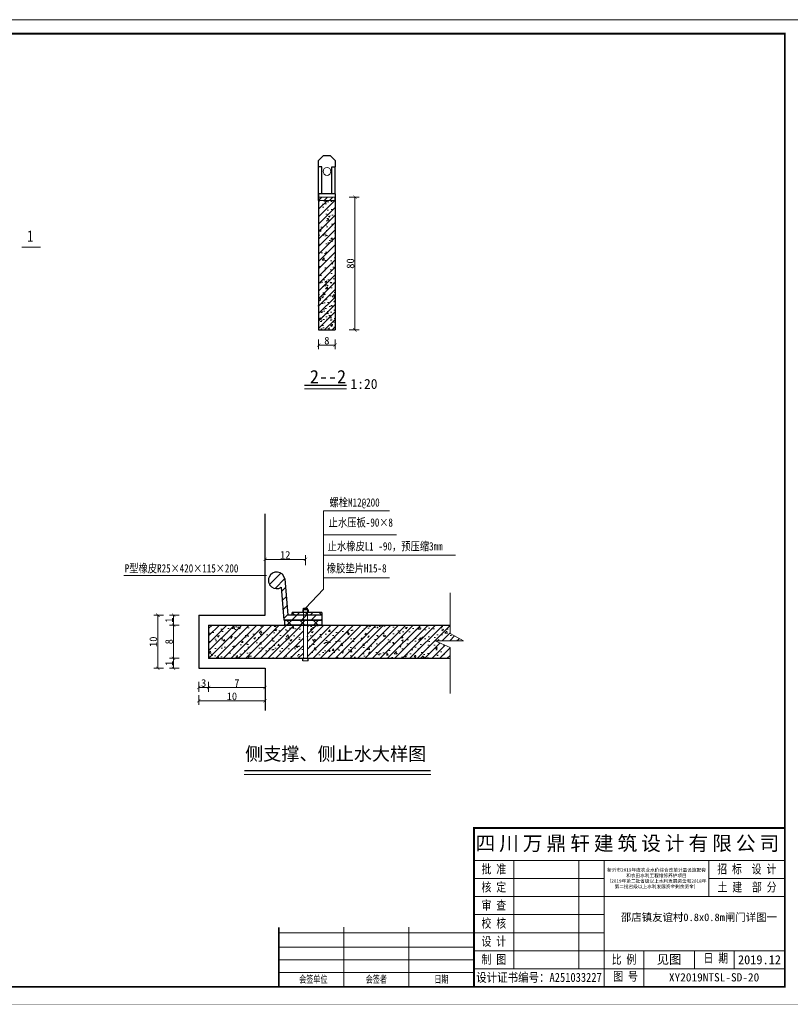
# Model space of a CAD drawing. Extents: x 36231 to 595326, y 3059 to 3871788.
# Tile 42 of 143: x 584767 to 584999, y 3865301 to 3865598. Entities that reach past the tile are written whole.
import ezdxf
from ezdxf.enums import TextEntityAlignment as Align

# ---------------------------------------------------------------- set-up
doc = ezdxf.new("R2010")
doc.units = 0
doc.header["$PDMODE"] = 32
doc.header["$PDSIZE"] = 0.2
doc.linetypes.add('HIDDEN', pattern=[0.375, 0.25, -0.125])
doc.layers.get('0').update_dxf_attribs({"linetype": 'CONTINUOUS'})
doc.layers.get('Defpoints').update_dxf_attribs({"linetype": 'CONTINUOUS'})
for name, color, linetype, lineweight in [('0.13文字', 3, 'CONTINUOUS', 13), ('BIAOZHU', 8, 'CONTINUOUS', 13), ('图框１', 5, 'CONTINUOUS', 60), ('文字', 7, 'CONTINUOUS', 15), ('文字层', 7, 'CONTINUOUS', 15), ('标注', 6, 'CONTINUOUS', 9), ('标注线', 7, 'CONTINUOUS', 18), ('细实线', 3, 'CONTINUOUS', 20), ('细线', 7, 'CONTINUOUS', 15), ('虚线', 251, 'HIDDEN', 15), ('轮廓西线', 1, 'CONTINUOUS', 15)]:
    doc.layers.add(name, color=color, linetype=linetype, lineweight=lineweight)
doc.layers.add('图层4', color=255, linetype='CONTINUOUS')
doc.styles.add('-仿宋_GB2312', font='仿宋_GB2312_0.ttf')
doc.styles.add('LYJFS', font='times.ttf', dxfattribs={"width": 0.7})
doc.dimstyles.new('zzzz STANDARD', dxfattribs={"dimtxt": 2.3, "dimasz": 1, "dimexe": 1.25, "dimexo": 1.5, "dimgap": 0.2, "dimtad": 1, "dimdec": 0, "dimlfac": 10, "dimzin": 0, "dimdsep": 46, "dimtxsty": '-仿宋_GB2312', "dimblk": 'ARCHTICK', "dimcen": 0.09, "dimadec": 0, "dimazin": 0, "dimtfac": 1, "dimtdec": 0, "dimtix": 1, "dimtmove": 2, "dimatfit": 3, "dimfxl": 1.7, "dimfxlon": 1, "dimtolj": 1, "dimtzin": 0, "dimlwd": 9, "dimlwe": 9, "dimarcsym": 0})
pattern_1 = [(225, (587171.718, 3865104.7262), (2.0205576, -2.0205576), []), (315, (587171.718, 3865104.7262), (2.0205576, 2.0205576), [])]

# ---------------------------------------------------------------- blocks, each defined once
blk = doc.blocks.new('eesz')
at = {"layer": '图框１', "color": 7, "const_width": 0.467}
blk.add_lwpolyline([(25244.5, -497.6), (25244.5, -1980.6), (27344.5, -1980.6), (27344.5, -497.6)], close=True, dxfattribs=at)
blk.add_lwpolyline([(25244.5, -497.6), (25244.5, -1980.6), (27344.5, -1980.6), (27344.5, -497.6)], close=True, dxfattribs=at)
at = {"layer": '图框１', "color": 5, "const_width": 0.467}
blk.add_lwpolyline([(25244.5, -497.6), (25244.5, -1980.6), (27344.5, -1980.6), (27344.5, -497.6)], close=True, dxfattribs=at)
at = {"layer": '图框１', "color": 7}
blk.add_lwpolyline([(25322.3, -518.3, 3.11, 3.11, 0), (27318.5, -518.3, 2.59, 2.59, 0), (27318.5, -1954.6, 2.59, 2.59, 0), (25322.3, -1954.6, 2.59, 2.59, 0)], format="xyseb", close=True, dxfattribs=at)
blk.add_lwpolyline([(25322.3, -518.3, 3.11, 3.11, 0), (27318.5, -518.3, 2.59, 2.59, 0), (27318.5, -1954.6, 2.59, 2.59, 0), (25322.3, -1954.6, 2.59, 2.59, 0)], format="xyseb", close=True, dxfattribs=at)
at = {"layer": '图框１', "color": 5}
blk.add_lwpolyline([(25322.3, -518.3, 3.11, 3.11, 0), (27318.5, -518.3, 2.59, 2.59, 0), (27318.5, -1954.6, 2.59, 2.59, 0), (25322.3, -1954.6, 2.59, 2.59, 0)], format="xyseb", close=True, dxfattribs=at)
at = {"layer": '细线', "color": 7}
for p, q in [((26850.3, -1715.1), (27318.5, -1715.1)), ((26850.3, -1764.1), (27318.5, -1764.1)), ((26910.2, -1764.1), (26910.2, -1927.4)), ((27008.2, -1764.1), (27008.2, -1927.4)), ((27046.3, -1764.1), (27046.3, -1954.6)), ((27204.2, -1764.1), (27204.2, -1818.5)), ((26850.3, -1791.3), (27046.3, -1791.3)), ((27204.2, -1791.3), (27318.5, -1791.3)), ((26850.3, -1818.5), (27318.5, -1818.5)), ((26850.3, -1845.7), (27046.3, -1845.7)), ((26654.3, -1864.8), (26654.3, -1954.6)), ((26752.3, -1864.8), (26752.3, -1954.6)), ((26556.3, -1873), (26850.3, -1873)), ((26850.3, -1873), (27046.3, -1873)), ((26556.3, -1894.7), (26850.3, -1894.7)), ((26850.3, -1900.2), (27318.5, -1900.2)), ((27106.2, -1900.2), (27106.2, -1954.6)), ((27182.4, -1900.2), (27182.4, -1927.4)), ((27242.3, -1900.2), (27242.3, -1927.4)), ((26556.3, -1913.8), (26850.3, -1913.8)), ((26850.3, -1927.4), (27318.5, -1927.4)), ((26556.3, -1932.9), (26850.3, -1932.9))]:
    blk.add_line(p, q, dxfattribs=at)
at = {"layer": '细线', "color": 7, "const_width": 2.72}
for points in [[(27318.5, -1715.1), (26850.3, -1715.1), (26850.3, -1954.6)], [(26556.3, -1864.8), (26556.3, -1954.6)]]:
    blk.add_lwpolyline(points, dxfattribs=at)
at = {"layer": '文字', "color": 7, "line_spacing_factor": 0.5, "style": '-仿宋_GB2312'}
for s, insert, char_height, width, attachment_point in [('{\\fSimSun|b0|i0|c134|p2;\\T1.2;\\C256;四川万鼎轩建筑设计有限公司}', (27084.4, -1739.6), 21.778, 468.222, 5), ('{\\W0.8;批 准}', (26880.3, -1777.7), 13.611, 59.889, 5), ('{\\W0.8;招 标  设 计}', (27261.3, -1777.7), 13.611, 114.153, 5), ('{\\W0.8;核 定}', (26880.3, -1804.9), 13.611, 59.889, 5), ('{\\W0.8;土 建  部 分}', (27261.7, -1804.9), 13.611, 114.902, 5), ('{\\W0.8;审 查}', (26880.3, -1832.1), 13.611, 59.889, 5), ('{\\W0.8;校 核}', (26880.3, -1859.4), 13.611, 59.889, 5), ('{\\W0.8;设 计}', (26880.3, -1886.6), 13.611, 59.889, 5), ('{\\W0.8;制 图}', (26880.3, -1913.8), 13.611, 59.889, 5), ('{\\W0.8;比 例}', (27076.3, -1913.8), 13.611, 59.889, 5), ('见图', (27144.3, -1913.8), 13.61, 76.222, 5), ('{\\W0.8;日 期}', (27196.2, -1904.4), 13.611, 54.508, 1), ('2019.12', (27280.4, -1913.8), 13.61, 76.222, 5), ('{\\W0.7; 会签单位}', (26605.3, -1943.7), 10.889, 98, 5), ('{\\W0.7;会签者}', (26703.3, -1943.7), 10.889, 98, 5), ('{\\W0.7;日期}', (26801.3, -1943.7), 10.89, 98, 5), ('{\\W0.85;设计证书编号：A251033227}', (26948.3, -1941), 13.611, 196, 5), ('{\\W0.8;图 号}', (27060.1, -1931.7), 13.611, 54.508, 1)]:
    blk.add_mtext(s, dxfattribs=dict(at, insert=insert, char_height=char_height, width=width, attachment_point=attachment_point))
at = {"layer": '文字', "color": 7, "insert": (27125.3, -1791.3), "char_height": 5, "width": 157.889, "attachment_point": 5, "style": '-仿宋_GB2312'}
blk.add_mtext('新沂市2019年度农业水价综合改革计量设施配套\\P和农田水利工程维修养护项目\\P（2019年第二批省级以上水利发展资金和2018年\\P第二批省级以上水利发展资金剩余资金）', dxfattribs=at)
blk = doc.blocks.new('_ARCHTICK')
at = {"color": 0, "linetype": 'ByBlock', "const_width": 0.15}
blk.add_lwpolyline([(-0.5, -0.5), (0.5, 0.5)], dxfattribs=at)
blk = doc.blocks.new('*D2221')
at = {"layer": 'Defpoints', "color": 0, "lineweight": 13}
for p in [(584864.46, 3865544.15), (584861.42, 3865504.15), (584867.91, 3865504.15)]:
    blk.add_point(p, dxfattribs=at)
at = {"layer": '细实线', "color": 0, "lineweight": 9}
for p, q in [((584866.21, 3865544.15), (584869.16, 3865544.15)), ((584867.91, 3865544.15), (584867.91, 3865504.15)), ((584866.21, 3865504.15), (584869.16, 3865504.15))]:
    blk.add_line(p, q, dxfattribs=at)
for p, rotation in [((584867.91, 3865544.15), 90), ((584867.91, 3865504.15), 270)]:
    blk.add_blockref('_ARCHTICK', p, dxfattribs=dict(at, rotation=rotation))
at = {"layer": '细实线', "color": 0, "lineweight": 9, "insert": (584866.56, 3865524.15), "char_height": 2.3, "attachment_point": 5, "rotation": 90, "style": '-仿宋_GB2312'}
blk.add_mtext('\\A1;80', dxfattribs=at)
blk = doc.blocks.new('*D2170')
at = {"layer": 'Defpoints', "color": 0, "lineweight": 13}
for p in [(584820.85, 3865418.19), (584813.28, 3865415.19), (584823.85, 3865415.19)]:
    blk.add_point(p, dxfattribs=at)
at = {"layer": '细实线', "color": 0, "lineweight": 9}
for p, q in [((584814.98, 3865418.19), (584812.03, 3865418.19)), ((584813.28, 3865418.19), (584813.28, 3865415.19)), ((584814.98, 3865415.19), (584812.03, 3865415.19))]:
    blk.add_line(p, q, dxfattribs=at)
for p, rotation in [((584813.28, 3865418.19), 90), ((584813.28, 3865415.19), 270)]:
    blk.add_blockref('_ARCHTICK', p, dxfattribs=dict(at, rotation=rotation))
at = {"layer": '细实线', "color": 0, "lineweight": 9, "insert": (584811.93, 3865416.69), "char_height": 2.3, "attachment_point": 5, "rotation": 90, "style": '-仿宋_GB2312'}
blk.add_mtext('\\A1;1', dxfattribs=at)
blk = doc.blocks.new('*D2171')
at = {"layer": 'Defpoints', "color": 0, "lineweight": 13}
for p in [(584823.85, 3865415.19), (584813.28, 3865405.19), (584823.85, 3865405.19)]:
    blk.add_point(p, dxfattribs=at)
at = {"layer": '细实线', "color": 0, "lineweight": 9}
for p, q in [((584814.98, 3865415.19), (584812.03, 3865415.19)), ((584813.28, 3865415.19), (584813.28, 3865405.19)), ((584814.98, 3865405.19), (584812.03, 3865405.19))]:
    blk.add_line(p, q, dxfattribs=at)
for p, rotation in [((584813.28, 3865415.19), 90), ((584813.28, 3865405.19), 270)]:
    blk.add_blockref('_ARCHTICK', p, dxfattribs=dict(at, rotation=rotation))
at = {"layer": '细实线', "color": 0, "lineweight": 9, "insert": (584811.93, 3865410.19), "char_height": 2.3, "attachment_point": 5, "rotation": 90, "style": '-仿宋_GB2312'}
blk.add_mtext('\\A1;8', dxfattribs=at)
blk = doc.blocks.new('*D2172')
at = {"layer": 'Defpoints', "color": 0, "lineweight": 13}
for p in [(584840.85, 3865435.01), (584852.99, 3865420.32), (584840.85, 3865418.19)]:
    blk.add_point(p, dxfattribs=at)
at = {"layer": '细实线', "color": 0, "lineweight": 9}
for p, q in [((584840.85, 3865433.31), (584840.85, 3865436.26)), ((584852.99, 3865435.01), (584840.85, 3865435.01)), ((584852.99, 3865433.31), (584852.99, 3865436.26))]:
    blk.add_line(p, q, dxfattribs=at)
at = {"layer": '细实线', "color": 0, "lineweight": 9, "rotation": 180}
blk.add_blockref('_ARCHTICK', (584840.85, 3865435.01), dxfattribs=at)
at = {"layer": '细实线', "color": 0, "lineweight": 9}
blk.add_blockref('_ARCHTICK', (584852.99, 3865435.01), dxfattribs=at)
at = {"layer": '细实线', "color": 0, "lineweight": 9, "insert": (584846.92, 3865436.36), "char_height": 2.3, "attachment_point": 5, "style": '-仿宋_GB2312'}
blk.add_mtext('\\A1;12', dxfattribs=at)
blk = doc.blocks.new('*D2223')
at = {"layer": 'Defpoints', "color": 0, "lineweight": 13}
for p in [(584820.85, 3865418.19), (584808.54, 3865402.19), (584820.85, 3865402.19)]:
    blk.add_point(p, dxfattribs=at)
at = {"layer": '细实线', "color": 0, "lineweight": 9}
for p, q in [((584810.24, 3865418.19), (584807.29, 3865418.19)), ((584808.54, 3865418.19), (584808.54, 3865402.19)), ((584810.24, 3865402.19), (584807.29, 3865402.19))]:
    blk.add_line(p, q, dxfattribs=at)
for p, rotation in [((584808.54, 3865418.19), 90), ((584808.54, 3865402.19), 270)]:
    blk.add_blockref('_ARCHTICK', p, dxfattribs=dict(at, rotation=rotation))
at = {"layer": '细实线', "color": 0, "lineweight": 9, "insert": (584807.19, 3865410.19), "char_height": 2.3, "attachment_point": 5, "rotation": 90, "style": '-仿宋_GB2312'}
blk.add_mtext('\\A1;10', dxfattribs=at)
blk = doc.blocks.new('*D2175')
at = {"layer": 'Defpoints', "color": 0, "lineweight": 13}
for p in [(584823.85, 3865405.19), (584813.28, 3865402.19), (584820.85, 3865402.19)]:
    blk.add_point(p, dxfattribs=at)
at = {"layer": '细实线', "color": 0, "lineweight": 9}
for p, q in [((584814.98, 3865405.19), (584812.03, 3865405.19)), ((584813.28, 3865405.19), (584813.28, 3865402.19)), ((584814.98, 3865402.19), (584812.03, 3865402.19))]:
    blk.add_line(p, q, dxfattribs=at)
for p, rotation in [((584813.28, 3865405.19), 90), ((584813.28, 3865402.19), 270)]:
    blk.add_blockref('_ARCHTICK', p, dxfattribs=dict(at, rotation=rotation))
at = {"layer": '细实线', "color": 0, "lineweight": 9, "insert": (584811.93, 3865403.69), "char_height": 2.3, "attachment_point": 5, "rotation": 90, "style": '-仿宋_GB2312'}
blk.add_mtext('\\A1;1', dxfattribs=at)

msp = doc.modelspace()

# ---------------------------------------------------------------- hatches: boundary and pattern name
at = {"layer": 'BIAOZHU'}
h = msp.add_hatch(dxfattribs=at)
h.set_pattern_fill('AR-CONC', color=256, scale=0.03, style=0)
h.set_pattern_definition([(50, (584856.955, 3865464.1486), (5.46554, -0.47817), [0.5715, -6.2865]), (355, (584856.955, 3865464.1486), (-1.0573, 5.7317), [0.4572, -5.0292]), (100.451, (584857.4106, 3865464.109), (4.40828, 5.2535), [0.4857, -5.3427]), (46.184, (584856.955, 3865465.6726), (8.1324, -1.26127), [0.85725, -9.42975]), (96.636, (584857.633, 3865465.5675), (7.1221, 7.4228), [0.72855, -8.01405]), (351.184, (584856.955, 3865465.673), (7.1221, 7.42275), [0.6858, -7.5438]), (21, (584857.717, 3865465.2916), (4.54845, -3.06797), [0.5715, -6.2865]), (326, (584857.717, 3865465.2916), (1.85406, 5.52564), [0.4572, -5.0292]), (71.4514, (584858.096, 3865465.036), (6.4025, 2.4577), [0.4857, -5.3427]), (37.5, (584856.955, 3865464.1486), (0.09266, 2.53665), [0, -4.96824, 0, -5.1054, 0, -5.04825]), (7.5, (584856.955, 3865464.1486), (2.00459, 3.00542), [0, -2.91084, 0, -4.85394, 0, -1.92405]), (327.5, (584855.2558, 3865464.1486), (4.06772, -0.17186), [0, -1.905, 0, -5.9436, 0, -7.8867]), (317.5, (584854.494, 3865464.1486), (4.44388, 0.7628), [0, -2.4765, 0, -3.94716, 0, -5.6007])])
h.paths.add_polyline_path([(584856.96, 3865504.15), (584861.96, 3865504.15), (584861.96, 3865543.15), (584856.96, 3865543.15)])
h = msp.add_hatch(dxfattribs=at)
h.set_pattern_fill('AR-CONC', color=256, scale=0.03, style=0)
h.set_pattern_definition([(50, (584856.955, 3865479.1486), (5.46554, -0.47817), [0.5715, -6.2865]), (355, (584856.955, 3865479.1486), (-1.0573, 5.7317), [0.4572, -5.0292]), (100.451, (584857.4106, 3865479.109), (4.4083, 5.2535), [0.4857, -5.3427]), (46.184, (584856.955, 3865480.6726), (8.1324, -1.2613), [0.8572, -9.4297]), (96.636, (584857.633, 3865480.5675), (7.1221, 7.4228), [0.7286, -8.014]), (351.184, (584856.955, 3865480.673), (7.1221, 7.4228), [0.6858, -7.5438]), (21, (584857.717, 3865480.2916), (4.54845, -3.06797), [0.5715, -6.2865]), (326, (584857.717, 3865480.2916), (1.8541, 5.5256), [0.4572, -5.0292]), (71.451, (584858.096, 3865480.036), (6.4025, 2.4577), [0.4857, -5.3427]), (37.5, (584856.955, 3865479.1486), (0.09266, 2.53665), [0, -4.96824, 0, -5.1054, 0, -5.04825]), (7.5, (584856.955, 3865479.1486), (2.00459, 3.00542), [0, -2.91084, 0, -4.85394, 0, -1.92405]), (327.5, (584855.2558, 3865479.1486), (4.06772, -0.17186), [0, -1.905, 0, -5.9436, 0, -7.8867]), (317.5, (584854.494, 3865479.1486), (4.44388, 0.7628), [0, -2.4765, 0, -3.94716, 0, -5.6007])])
h.paths.add_polyline_path([(584856.96, 3865504.15), (584861.96, 3865504.15), (584861.96, 3865518.54), (584856.96, 3865518.54)])
h = msp.add_hatch(dxfattribs=at)
h.set_pattern_fill('ANSI31', color=256, scale=0.65, style=0)
h.set_pattern_definition([(45, (611347.5901, 3882494.2049), (-1.45929162, 1.45929162), [])])
h.paths.add_polyline_path([(584845.74, 3865426.6), (584846.49, 3865416.69), (584857.99, 3865416.69), (584857.99, 3865418.19), (584847.74, 3865418.19), (584846.82, 3865429.12, 3.353267)])
h = msp.add_hatch(dxfattribs=at)
h.set_pattern_fill('AR-CONC', color=256, scale=0.03, style=0)
h.set_pattern_definition([(50, (584823.855, 3865405.1877), (5.46554, -0.47817), [0.5715, -6.2865]), (355, (584823.855, 3865405.1877), (-1.0573, 5.7317), [0.4572, -5.0292]), (100.451, (584824.31, 3865405.148), (4.40828, 5.2535), [0.4857, -5.3427]), (46.184, (584823.855, 3865406.712), (8.1324, -1.26127), [0.85725, -9.42975]), (96.636, (584824.5325, 3865406.6066), (7.1221, 7.4228), [0.72855, -8.01405]), (351.184, (584823.855, 3865406.712), (7.1221, 7.42275), [0.6858, -7.5438]), (21, (584824.617, 3865406.3307), (4.54845, -3.06797), [0.5715, -6.2865]), (326, (584824.617, 3865406.3307), (1.85406, 5.52564), [0.4572, -5.0292]), (71.4514, (584824.996, 3865406.075), (6.4025, 2.4577), [0.4857, -5.3427]), (37.5, (584823.8548, 3865405.1877), (0.09266, 2.53665), [0, -4.96824, 0, -5.1054, 0, -5.04825]), (7.5, (584823.8548, 3865405.1877), (2.00459, 3.00542), [0, -2.91084, 0, -4.85394, 0, -1.92405]), (327.5, (584822.1555, 3865405.1877), (4.06772, -0.17186), [0, -1.905, 0, -5.9436, 0, -7.8867]), (317.5, (584821.3935, 3865405.1877), (4.44388, 0.7628), [0, -2.4765, 0, -3.94716, 0, -5.6007])])
h.paths.add_polyline_path([(584896.6, 3865405.19), (584896.6, 3865408.47), (584892.14, 3865410.45), (584900.64, 3865410.45), (584896.6, 3865412.7), (584896.6, 3865415.19), (584853.59, 3865415.19), (584853.59, 3865405.19)])
h.paths.add_polyline_path([(584852.39, 3865405.19), (584852.39, 3865415.19), (584846.79, 3865415.19), (584823.85, 3865415.19), (584823.85, 3865405.19), (584837.85, 3865405.19)])
at = {"layer": '标注线'}
h = msp.add_hatch(dxfattribs=at)
h.set_pattern_fill('ANSI37', scale=0.9, angle=180, style=0)
h.set_pattern_definition(pattern_1)
h.paths.add_polyline_path([(584857.99, 3865418.99), (584848.99, 3865418.99), (584848.99, 3865418.19), (584857.99, 3865418.19)])
h = msp.add_hatch(dxfattribs=at)
h.set_pattern_fill('ANSI37', scale=0.9, angle=180, style=0)
h.set_pattern_definition(pattern_1)
h.paths.add_polyline_path([(584846.79, 3865416.69), (584846.79, 3865415.19), (584857.99, 3865415.19), (584857.99, 3865416.69)])
at = {"layer": '细实线', "lineweight": 13}
h = msp.add_hatch(dxfattribs=at)
h.set_pattern_fill('ANSI31', color=8, scale=0.5, style=0)
h.set_pattern_definition([(45, (584856.9551, 3865464.1486), (-1.122532, 1.122532), [])])
h.paths.add_polyline_path([(584856.96, 3865504.15), (584861.96, 3865504.15), (584861.96, 3865543.15), (584856.96, 3865543.15)])
h = msp.add_hatch(dxfattribs=at)
h.set_pattern_fill('ANSI31', color=8, scale=0.5, style=0)
h.set_pattern_definition([(45, (584823.8548, 3865405.1877), (-1.122532, 1.122532), [])])
h.paths.add_polyline_path([(584896.6, 3865405.19), (584896.6, 3865408.47), (584892.14, 3865410.45), (584900.64, 3865410.45), (584896.6, 3865412.7), (584896.6, 3865415.19), (584853.59, 3865415.19), (584853.59, 3865405.19)])
h.paths.add_polyline_path([(584837.85, 3865405.19), (584852.39, 3865405.19), (584852.39, 3865415.19), (584846.79, 3865415.19), (584823.85, 3865415.19), (584823.85, 3865405.19)])
at = {"layer": '轮廓西线', "lineweight": 20}
h = msp.add_hatch(dxfattribs=at)
h.set_pattern_fill('ANSI31', scale=0.375, style=0)
h.set_pattern_definition([(45, (583112.6131, 3863263.3782), (-0.841899, 0.841899), [])])
h.paths.add_polyline_path([(584861.96, 3865543.15), (584861.96, 3865544.15), (584856.96, 3865544.15), (584856.96, 3865543.15)])

# ---------------------------------------------------------------- linework, layer by layer
at = {"layer": '0.13文字', "lineweight": 13}
msp.add_line((590756.67, 3865597.58), (583664.28, 3865597.58), dxfattribs=at)
at = {"layer": '图层4', "color": 7}
for p, q in [((584852.39, 3865419.79), (584852.39, 3865420.32)), ((584852.39, 3865420.32), (584853.59, 3865420.32)), ((584853.59, 3865419.79), (584853.59, 3865420.32)), ((584853.79, 3865419.79), (584852.19, 3865419.79)), ((584852.19, 3865419.79), (584852.19, 3865418.99)), ((584853.79, 3865419.79), (584853.79, 3865418.99)), ((584852.19, 3865404.39), (584852.19, 3865405.19)), ((584853.79, 3865404.39), (584853.79, 3865405.19))]:
    msp.add_line(p, q, dxfattribs=at)
at = {"layer": '标注', "color": 7}
msp.add_line((584853.79, 3865404.39), (584852.19, 3865404.39), dxfattribs=at)
at = {"layer": '标注线', "color": 7}
for p, q in [((584852.7, 3865486.36), (584865.41, 3865486.36)), ((584834.57, 3865370.22), (584890.83, 3865370.22))]:
    msp.add_line(p, q, dxfattribs=at)
at = {"layer": '标注线', "color": 7, "lineweight": 15}
msp.add_line((584840.85, 3865418.19), (584840.85, 3865418.19), dxfattribs=at)
msp.add_line((584840.85, 3865418.19), (584840.85, 3865418.19), dxfattribs=at)
at = {"layer": '标注线', "color": 7}
for points, const_width in [([(584773.23, 3865529.07), (584767.49, 3865529.07)], 0.28), ([(584852.7, 3865487.44), (584865.41, 3865487.44)], 0.4), ([(584834.57, 3865371.29), (584890.78, 3865371.29)], 0.4)]:
    msp.add_lwpolyline(points, dxfattribs=dict(at, const_width=const_width))
msp.add_circle((584859.51, 3865551.9), 1.18, dxfattribs=at)
at = {"layer": '细实线', "lineweight": 9}
for p, q in [((584878.34, 3865449.64), (584858.48, 3865449.64)), ((584858.48, 3865426.01), (584858.48, 3865449.64)), ((584880.45, 3865442.44), (584858.48, 3865442.44)), ((584898.21, 3865436.29), (584858.48, 3865436.29)), ((584841.32, 3865430.14), (584798.34, 3865430.14)), ((584878.34, 3865429.41), (584858.48, 3865429.41)), ((584852.99, 3865420.32), (584858.48, 3865426.01))]:
    msp.add_line(p, q, dxfattribs=at)
at = {"layer": '细实线', "ltscale": 8}
for p, q in [((584896.6, 3865424.93), (584896.6, 3865412.7)), ((584896.6, 3865412.7), (584900.64, 3865410.45)), ((584900.64, 3865410.45), (584892.14, 3865410.45)), ((584892.14, 3865410.45), (584896.6, 3865408.47)), ((584896.6, 3865408.47), (584896.6, 3865394.6))]:
    msp.add_line(p, q, dxfattribs=at)
at = {"layer": '虚线', "color": 7, "ltscale": 0.1}
for p, q in [((584852.39, 3865405.19), (584852.39, 3865420.19)), ((584853.59, 3865405.19), (584853.59, 3865420.19))]:
    msp.add_line(p, q, dxfattribs=at)
at = {"layer": '轮廓西线', "color": 4, "lineweight": 30}
for p, q in [((584856.98, 3865555.17), (584858.48, 3865556.67)), ((584858.48, 3865556.67), (584860.48, 3865556.67)), ((584861.98, 3865555.17), (584860.48, 3865556.67)), ((584856.96, 3865544.15), (584856.96, 3865555.15)), ((584861.96, 3865555.15), (584861.96, 3865553.25)), ((584857.96, 3865553.28), (584856.96, 3865553.28)), ((584856.96, 3865545.15), (584856.96, 3865553.25)), ((584857.96, 3865545.15), (584857.96, 3865553.25)), ((584860.96, 3865553.28), (584861.96, 3865553.28)), ((584860.96, 3865545.15), (584860.96, 3865553.25)), ((584861.96, 3865545.15), (584861.96, 3865553.25)), ((584861.96, 3865545.15), (584856.96, 3865545.15)), ((584856.96, 3865545.15), (584856.96, 3865504.15)), ((584861.96, 3865545.15), (584861.96, 3865504.15)), ((584856.96, 3865543.15), (584856.96, 3865544.15)), ((584856.96, 3865543.15), (584856.96, 3865544.15)), ((584861.96, 3865543.15), (584861.96, 3865544.15)), ((584856.96, 3865504.15), (584861.96, 3865504.15)), ((584840.85, 3865418.19), (584840.85, 3865448.73)), ((584846.82, 3865429.12), (584847.74, 3865418.19)), ((584845.74, 3865426.6), (584846.49, 3865416.69)), ((584820.85, 3865418.19), (584820.85, 3865402.19)), ((584820.85, 3865418.19), (584840.85, 3865418.19)), ((584857.99, 3865418.19), (584847.74, 3865418.19)), ((584857.99, 3865418.99), (584848.99, 3865418.99)), ((584848.99, 3865418.19), (584848.99, 3865418.99)), ((584857.99, 3865418.99), (584857.99, 3865416.69)), ((584823.85, 3865415.19), (584823.85, 3865405.19)), ((584823.85, 3865415.19), (584896.6, 3865415.19)), ((584857.99, 3865416.69), (584846.49, 3865416.69)), ((584846.79, 3865415.19), (584846.79, 3865416.69)), ((584846.79, 3865416.69), (584857.99, 3865416.69)), ((584857.99, 3865415.19), (584846.79, 3865415.19)), ((584857.99, 3865416.69), (584857.99, 3865415.19)), ((584823.85, 3865405.19), (584896.6, 3865405.19)), ((584820.85, 3865402.19), (584840.85, 3865402.19)), ((584840.85, 3865402.19), (584840.85, 3865389.51))]:
    msp.add_line(p, q, dxfattribs=at)
at = {"layer": '轮廓西线', "color": 7, "lineweight": 20}
for p, q in [((584856.96, 3865544.15), (584861.96, 3865544.15)), ((584861.96, 3865543.15), (584856.96, 3865543.15))]:
    msp.add_line(p, q, dxfattribs=at)
at = {"layer": '轮廓西线', "color": 4, "lineweight": 30}
msp.add_arc((584844.35, 3865428.69), 2.5, 10, 303.5782, dxfattribs=at)

# ---------------------------------------------------------------- block references
at = {"layer": '文字层', "xscale": 0.1999999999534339, "yscale": 0.2000000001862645, "zscale": 0.2}
msp.add_blockref('eesz', (579533.71, 3865697.1), dxfattribs=at)

# ---------------------------------------------------------------- texts
at = {"layer": '0.13文字', "color": 0, "linetype": 'Continuous', "lineweight": 13, "insert": (584962.51, 3865310.32), "char_height": 2.5, "width": 66.6611, "attachment_point": 1, "style": 'LYJFS'}
msp.add_mtext('{\\fFangSong_GB2312|b0|i0|c134|p49;\\W1;XY2019NTSL-SD-20}', dxfattribs=at)
at = {"layer": '文字', "color": 7, "insert": (584948.04, 3865328.31), "char_height": 2.3, "width": 72.3832, "attachment_point": 1, "style": '-仿宋_GB2312'}
msp.add_mtext('\\A1;邵店镇友谊村{\\A0;0.8x0.8m闸门详图一}', dxfattribs=at)
at = {"layer": '细实线', "color": 7, "style": '-仿宋_GB2312', "width": 0.8}
msp.add_text('1', height=3.45, dxfattribs=at).set_placement((584769.16, 3865530.69))
at = {"layer": '细实线', "lineweight": 9, "style": '-仿宋_GB2312', "width": 0.8}
for s, p in [('螺栓M12@200', (584867.81, 3865452.11)), ('止水压板-90×8', (584869.68, 3865446.2)), ('止水橡皮L  -90，预压缩3mm', (584877.03, 3865439)), ('P型橡皮R25×420×115×200', (584815.68, 3865432.39)), ('橡胶垫片H15-8', (584868.44, 3865432.41))]:
    msp.add_text(s, height=2.5, dxfattribs=at).set_placement(p, align=Align.MIDDLE)
msp.add_text('1', height=2.5, dxfattribs=at).set_placement((584872.18, 3865437.67))
at = {"layer": '细实线', "attachment_point": 1, "style": '-仿宋_GB2312'}
for s, insert, char_height, width in [('{\\C0;2--2}', (584854.36, 3865492.08), 4, 45.5091), ('{\\C0;1:20}', (584866.56, 3865489.37), 3, 15.2212), ('{\\C0;侧支撑、侧止水大样图}', (584834.85, 3865378.42), 4, 282.4769)]:
    msp.add_mtext(s, dxfattribs=dict(at, insert=insert, char_height=char_height, width=width))

# ---------------------------------------------------------------- dimensions: what is measured, and where the dimension line sits
at = {"layer": '细实线', "lineweight": 9}
dim = msp.add_linear_dim(base=(584867.91, 3865504.15), p1=(584864.46, 3865544.15), p2=(584861.42, 3865504.15), angle=90, dimstyle='zzzz STANDARD', override={"dimlfac": 2}, dxfattribs=at)
dim.commit()
dim.dimension.update_dxf_attribs({"geometry": '*D2221', "text_midpoint": (584866.56, 3865524.15)})
for base, p1, p2, text, override in [((584861.96, 3865499.56), (584856.96, 3865509.72), (584861.96, 3865509.72), '8', {"dimlfac": 2}), ((584840.85, 3865396.39), (584823.85, 3865409.19), (584840.85, 3865402.19), '7', {"dimlfac": 1}), ((584840.85, 3865392.39), (584820.85, 3865402.19), (584840.85, 3865402.19), '10', {"dimlfac": 1})]:
    msp.add_linear_dim(base=base, p1=p1, p2=p2, text=text, dimstyle='zzzz STANDARD', override=override, dxfattribs=at).render()
dim = msp.add_linear_dim(base=(584840.85, 3865435.01), p1=(584852.99, 3865420.32), p2=(584840.85, 3865418.19), text='12', dimstyle='zzzz STANDARD', override={"dimlfac": 1}, dxfattribs=at)
dim.commit()
dim.dimension.update_dxf_attribs({"geometry": '*D2172', "text_midpoint": (584846.92, 3865436.36)})
for base, p1, p2, text, picture, middle in [((584808.54, 3865402.19), (584820.85, 3865418.19), (584820.85, 3865402.19), '10', '*D2223', (584807.19, 3865410.19)), ((584813.28, 3865415.19), (584820.85, 3865418.19), (584823.85, 3865415.19), '1', '*D2170', (584811.93, 3865416.69)), ((584813.28, 3865405.19), (584823.85, 3865415.19), (584823.85, 3865405.19), '8', '*D2171', (584811.93, 3865410.19)), ((584813.28, 3865402.19), (584823.85, 3865405.19), (584820.85, 3865402.19), '1', '*D2175', (584811.93, 3865403.69))]:
    dim = msp.add_linear_dim(base=base, p1=p1, p2=p2, angle=90, text=text, dimstyle='zzzz STANDARD', override={"dimlfac": 1}, dxfattribs=at)
    dim.commit()
    dim.dimension.update_dxf_attribs({"geometry": picture, "text_midpoint": middle})
msp.add_linear_dim(base=(584823.85, 3865396.39), p1=(584820.85, 3865402.19), p2=(584823.85, 3865409.19), dimstyle='zzzz STANDARD', override={"dimlfac": 1}, dxfattribs=at).render()

doc.saveas('drawing.dxf')
